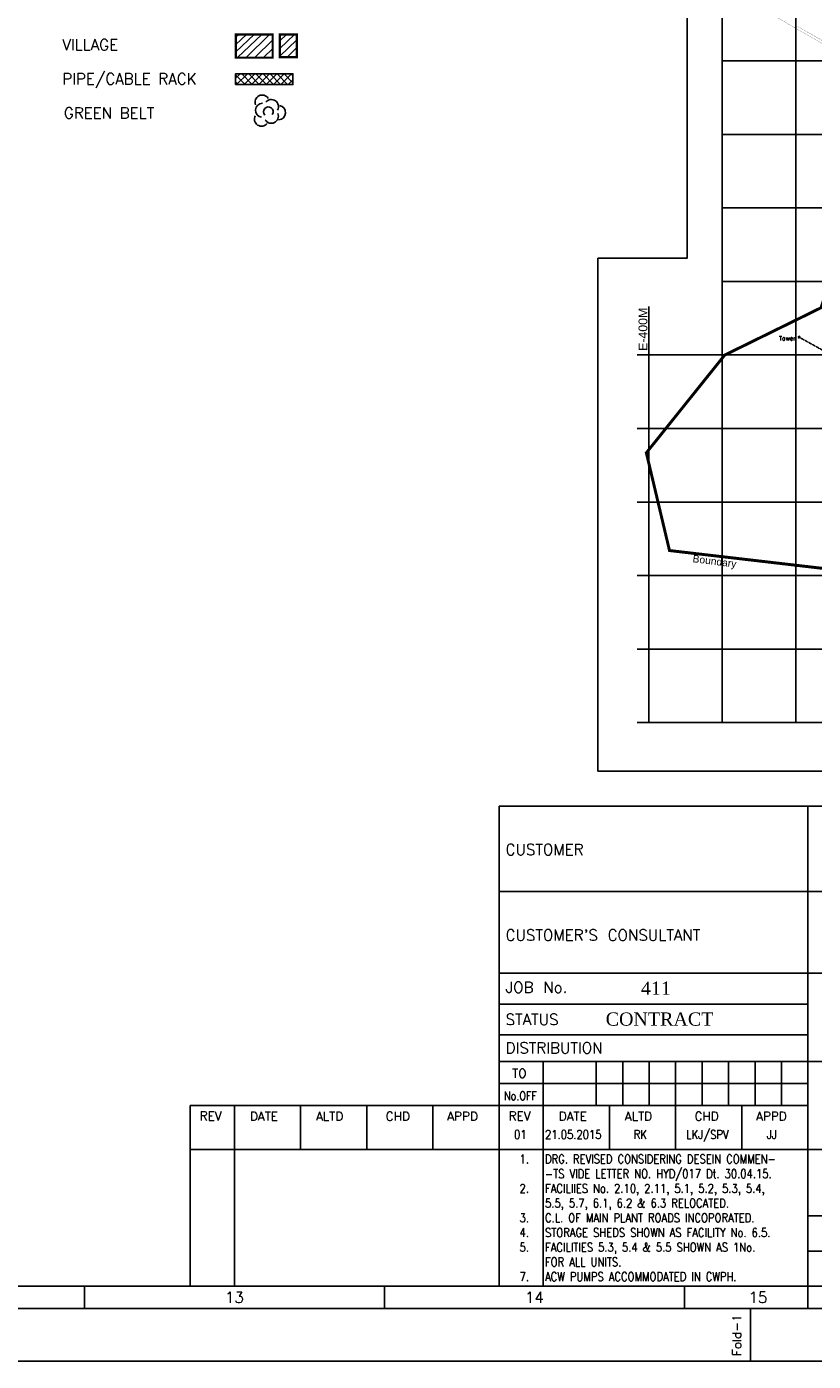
# Model space of a CAD drawing. Header units: inches. Extents: x -8998005 to 170525121, y -30058259 to 1575573.
# Tile 97 of 107: x 1692362 to 2227200, y -947427 to -39755. Entities that reach past the tile are written whole.
import ezdxf
from ezdxf.enums import TextEntityAlignment as Align

# ---------------------------------------------------------------- set-up
doc = ezdxf.new("R2010")
doc.units = ezdxf.units.IN
doc.header["$LTSCALE"] = 5
doc.header["$MEASUREMENT"] = 0
doc.header["$PDMODE"] = 2
doc.header["$PDSIZE"] = 1
doc.linetypes.add('DASHED', pattern=[0.75, 0.5, -0.25])
doc.linetypes.add('PHANTOM', pattern=[2.5, 1.25, -0.25, 0.25, -0.25, 0.25, -0.25])
for name, color, linetype in [('CANAL', 4, 'Continuous'), ('existing old', 8, 'PHANTOM'), ('HIDDEN', 2, 'DASHED'), ('PIPE RACK EL4.0M', 7, 'Continuous'), ('Text', 6, 'Continuous'), ('Unknown_Line_Type', 7, 'Continuous')]:
    doc.layers.add(name, color=color, linetype=linetype)
doc.layers.add('Point', color=4, linetype='Continuous', lineweight=25)
doc.styles.add('AR', font='arial.ttf')
doc.styles.add('romans', font='romans.shx')
doc.styles.add('S1', font='SIMPLEX.SHX', dxfattribs={"height": 200})
doc.styles.get("Standard").update_dxf_attribs({"font": 'txt.shx'})
doc.styles.add('STYLE4', font='romantic.ttf', dxfattribs={"height": 300})

# ---------------------------------------------------------------- blocks, each defined once
blk = doc.blocks.new('GV')
at = {"layer": 'existing old', "color": 3, "linetype": 'Continuous'}
for centre, radius, start, end in [((2383.149502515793, 3336.551243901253), 2421.991921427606, 31.92753023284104, 201.8405241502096), ((2578.842727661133, 579.037250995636), 2421.991921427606, 91.22626454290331, 261.1392577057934), ((4467.501961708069, 89.7247049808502), 1636.141598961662, 326.5033000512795, 225.5066657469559), ((5515.166745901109, 1805.376828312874), 2421.991921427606, 331.2262577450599, 141.1392515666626), ((7931.576416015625, -240.284775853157), 2421.991921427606, 271.9275296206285, 81.84052812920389), ((2158.885293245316, -2410.298238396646), 2421.991921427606, 151.9275372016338, 321.8405260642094), ((5480.942978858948, -1434.302177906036), 2421.991921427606, 211.2262609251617, 21.13925233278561)]:
    blk.add_arc(centre, radius, start, end, dxfattribs=at)

msp = doc.modelspace()

# ---------------------------------------------------------------- hatches: boundary and pattern name
h = msp.add_hatch()
h.set_pattern_fill('ANSI37', scale=27843.75004872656, angle=90, style=0)
h.set_pattern_definition([(135, (3702351288.065404, -876535065.6785038), (-2461.063059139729, -2461.063059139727), []), (225, (3702351288.065404, -876535065.6785038), (2461.063059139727, -2461.063059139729), [])])
h.paths.add_polyline_path([(1834433.480567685, -79137.48499913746), (1834433.480567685, -71712.48498614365), (1873414.730637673, -71712.48498614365), (1873414.730637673, -79137.48499913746)])
at = {"layer": 'Unknown_Line_Type'}
h = msp.add_hatch(dxfattribs=at)
h.set_pattern_fill('ANSI31', color=205, scale=30937.50005414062, style=0)
h.set_pattern_definition([(44.99999999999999, (-1469785959.579497, -6160729293.688753), (-2734.514510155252, 2734.514510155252), [])])
h.paths.add_polyline_path([(1859607.165998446, -60812.30679227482), (1859607.165998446, -45003.46657360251), (1834524.613372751, -45003.46657360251), (1834524.613372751, -60812.30679227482)])
h.paths.add_polyline_path([(1864476.757389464, -60417.32874010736), (1876111.879851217, -60417.32874010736), (1876111.879851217, -44978.04988512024), (1864476.757389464, -44978.04988512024)])

# ---------------------------------------------------------------- linework, layer by layer
for p, q in [((2013582.776309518, -569982.0504334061), (2778582.77630952, -569982.0504334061)), ((2013582.776309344, -569982.0504330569), (2013582.776309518, -896426.8554722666)), ((2223582.776309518, -911426.8554722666), (2223582.776309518, -569982.0504330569)), ((2013582.776309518, -627926.8554722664), (2778582.77630952, -627926.8554722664)), ((2013582.776309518, -683426.8554722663), (2778582.77630952, -683426.8554722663)), ((2223582.776309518, -704426.8554722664), (2013582.776309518, -704426.8554722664)), ((2223582.776309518, -725426.8554722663), (2013582.776309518, -725426.8554722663)), ((2013582.776309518, -743426.8554722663), (2778582.77630952, -743426.8554722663)), ((2043582.776309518, -743426.8554722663), (2043582.776309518, -896426.8554722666)), ((2079582.776309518, -743426.8554722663), (2079582.776309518, -773426.8554722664)), ((2097582.776309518, -743426.8554722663), (2097582.776309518, -773426.8554722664)), ((2115582.776309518, -743426.8554722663), (2115582.776309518, -773426.8554722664)), ((2133582.776309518, -743426.8554722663), (2133582.776309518, -773426.8554722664)), ((2151582.776309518, -743426.8554722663), (2151582.776309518, -773426.8554722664)), ((2169582.776309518, -743426.8554722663), (2169582.776309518, -773426.8554722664)), ((2187582.776309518, -743426.8554722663), (2187582.776309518, -773426.8554722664)), ((2205582.776309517, -743426.8554722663), (2205582.776309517, -773426.8554722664)), ((2013582.776309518, -758426.8554722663), (2223582.776309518, -758426.8554722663)), ((1803582.776309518, -773426.8554722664), (1803582.776309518, -896426.8554722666)), ((2223582.776309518, -773426.8554722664), (1803582.776309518, -773426.8554722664)), ((1833582.776309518, -773426.8554722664), (1833582.776309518, -896426.8554722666)), ((1878582.776309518, -773426.8554722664), (1878582.776309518, -803426.8554722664)), ((1923582.776309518, -773426.8554722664), (1923582.776309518, -803426.8554722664)), ((1968582.776309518, -773426.8554722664), (1968582.776309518, -803426.8554722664)), ((2088582.776309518, -773426.8554722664), (2088582.776309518, -803426.8554722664)), ((2133582.776309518, -773426.8554722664), (2133582.776309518, -803426.8554722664)), ((2178582.776309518, -773426.8554722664), (2178582.776309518, -803426.8554722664)), ((1803582.776309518, -803426.8554722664), (2778582.77630952, -803426.8554722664)), ((2223582.776309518, -848426.8554722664), (2778582.77630952, -848426.8554722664)), ((2223582.776309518, -872426.8554722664), (2553582.77630952, -872426.8554722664)), ((-680417.2236904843, -896426.8554722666), (2475582.77630952, -896426.8554722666)), ((1731582.776309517, -896436.8638421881), (1731582.776309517, -911436.8638421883)), ((1935582.776309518, -896436.8638421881), (1935582.776309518, -911436.8638421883)), ((2139582.776309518, -896436.8638421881), (2139582.776309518, -911436.8638421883)), ((2184582.776309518, -947426.8554722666), (2184582.776309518, -911426.8554722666))]:
    msp.add_line(p, q)
for points in [[(2814582.776309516, 1575573.144527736), (-752417.2236904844, 1575573.144527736), (-752417.2236904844, -947426.8554722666), (2814582.776309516, -947426.8554722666)], [(2778582.77630952, 1539573.144527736), (-716417.2236904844, 1539573.144527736), (-716417.2236904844, -911426.8554722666), (2778582.77630952, -911426.8554722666)]]:
    msp.add_lwpolyline(points, close=True)
at = {"linetype": 'Continuous', "ltscale": 100}
msp.add_lwpolyline([(2393401.224030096, 590771.1117998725), (2738056.369419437, 590771.1117998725), (2738056.369419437, -546036.5708833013), (2080751.538007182, -546036.5708833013), (2080751.538007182, -197277.6818448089), (2141352.582167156, -197277.6818448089), (2141352.582167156, 133318.3239221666), (2393401.224030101, 133318.3239221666), (2393401.224030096, 590771.1117998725)], dxfattribs=at)
at = {"color": 1, "const_width": 2000, "elevation": 19830.9999999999}
msp.add_lwpolyline([(2293700.171251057, -159947.9366924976), (2253052.722140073, -169391.7280671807), (2232407.052533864, -230919.3341410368), (2166926.687852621, -263110.2350542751), (2113678.239389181, -329569.4044769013), (2129416.323217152, -396029.0705764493), (2276929.880824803, -413198.909343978), (2280081.320402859, -382938.1188075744), (2386334.46472144, -389024.5781614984), (2418987.908679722, -422530.9838812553), (2404612.499583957, -441114.7983148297), (2388754.327875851, -469317.7912004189), (2511264.992694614, -466567.1330731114), (2615301.252506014, -508958.4882223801), (2611268.82378268, -367163.7954981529), (2549506.402421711, -242064.5532338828), (2342340.166481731, -117228.2040865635), (2336546.651255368, -120859.5197403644), (2294988.854636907, -157795.4480736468)], dxfattribs=at)
for points, elevation in [([(2217352.303533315, -250190.8013160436), (2216853.735390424, -251158.7818467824)], 17747.99999999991), ([(2216853.735390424, -251158.7818467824), (2217764.232558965, -251674.6553495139)], 17747.99999999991), ([(2217352.303533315, -250190.8013160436), (2218262.800701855, -250706.6748187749)], 17747.99999999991), ([(2218262.800701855, -250706.6748187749), (2217764.232558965, -251674.6553495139)], 17731.24999999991)]:
    msp.add_lwpolyline(points, dxfattribs=dict(elevation=elevation))
at = {"linetype": 'DASHED', "ltscale": 10, "elevation": 191.5000000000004}
msp.add_lwpolyline([(2217531.917504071, -250898.3648779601), (2614586.465813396, -471134.790208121)], dxfattribs=at)
at = {"layer": 'CANAL', "color": 8}
for p, q in [((2165308.275032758, -513035.3121564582, -788.9999999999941), (2165308.275032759, 119244.2842968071, -788.9999999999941)), ((2215308.275032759, -513035.3121564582, -788.9999999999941), (2215308.275032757, 119244.2842968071, -788.9999999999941)), ((2165308.275032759, -63035.31215646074, -788.9999999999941), (2708986.727202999, -63035.31215646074, -788.9999999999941)), ((2165308.275032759, -113035.3121564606, -788.9999999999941), (2708986.727202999, -113035.3121564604, -788.9999999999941)), ((2165308.275032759, -163035.3121564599, -788.9999999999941), (2708986.727202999, -163035.3121564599, -788.9999999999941)), ((2165308.275032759, -213035.3121564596, -788.9999999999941), (2708986.727202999, -213035.3121564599, -788.9999999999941)), ((2115308.275032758, -513035.3121564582, -788.9999999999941), (2115308.275032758, -230058.9729738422, -788.9999999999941)), ((2107541.016045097, -263035.3121564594, -788.9999999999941), (2708986.727202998, -263035.3121564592, -788.9999999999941)), ((2107541.016045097, -313035.3121564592, -788.9999999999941), (2708986.727202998, -313035.3121564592, -788.9999999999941)), ((2107541.016045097, -363035.312156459, -788.9999999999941), (2708986.727202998, -363035.3121564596, -788.9999999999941)), ((2107541.016045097, -413035.3121564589, -788.9999999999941), (2708986.727202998, -413035.3121564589, -788.9999999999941)), ((2107541.016045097, -463035.3121564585, -788.9999999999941), (2708986.727202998, -463035.3121564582, -788.9999999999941)), ((2107541.016045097, -513035.3121564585, -788.9999999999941), (2708986.727202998, -513035.3121564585, -788.9999999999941))]:
    msp.add_line(p, q, dxfattribs=at)
at = {"layer": 'PIPE RACK EL4.0M', "color": 231}
msp.add_lwpolyline([(1834433.480567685, -79137.48499913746), (1834433.480567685, -71712.48498614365), (1873414.730637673, -71712.48498614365), (1873414.730637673, -79137.48499913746)], close=True, dxfattribs=at)
at = {"layer": 'Point', "color": 7}
msp.add_point((2218262.799390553, -250706.6771314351, 17731.24999999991), dxfattribs=at)
at = {"layer": 'Unknown_Line_Type', "color": 205, "const_width": 124.9999999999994, "elevation": 16579.74999999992}
for points in [[(2168247.477468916, -13035.31215646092), (2178969.494922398, -19472.26679732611), (2194387.625265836, -28617.36317279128), (2215762.350306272, -41160.17168452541), (2244182.174194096, -57378.53986003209), (2267527.754408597, -71878.324895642), (2285382.366434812, -81961.41941191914), (2301102.43287444, -91125.96771600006), (2309164.26302409, -95917.11863734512)], [(2216638.910576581, -39645.49220063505), (2245077.8307693, -55874.75808264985)]]:
    msp.add_lwpolyline(points, dxfattribs=at)
at = {"layer": 'Unknown_Line_Type', "color": 205, "const_width": 1546.875002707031}
for points in [[(1834524.613372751, -45003.46657360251), (1859607.165998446, -45003.46657360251), (1859607.165998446, -60812.30679227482), (1834524.613372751, -60812.30679227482)], [(1864476.757389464, -44978.04988512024), (1876111.879851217, -44978.04988512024), (1876111.879851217, -60417.32874010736), (1864476.757389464, -60417.32874010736)]]:
    msp.add_lwpolyline(points, close=True, dxfattribs=at)

# ---------------------------------------------------------------- block references
at = {"layer": 'HIDDEN', "xscale": 2, "yscale": 2, "zscale": 2}
msp.add_blockref('GV', (1847711.248409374, -97750.96227248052), dxfattribs=at)

# ---------------------------------------------------------------- texts
at = {"style": 'romans'}
for s, p in [('VILLAGE', (1716577.340330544, -55789.83347459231)), ('PIPE/CABLE RACK', (1716577.340330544, -78970.01160486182)), ('GREEN BELT', (1717654.639242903, -102191.4094700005))]:
    msp.add_text(s, height=7500.000013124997, dxfattribs=at).set_placement(p)
at = {"color": 7}
for s, height, rotation, style, p in [('Tower', 2999.999999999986, 0.0550257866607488, 'romans', (2203835.634507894, -253151.2738650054, 16579.74999999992)), ('Boundary', 4999.999999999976, 352.8063826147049, 'AR', (2144926.634304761, -403888.672673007, 33930.99999999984))]:
    msp.add_text(s, height=height, rotation=rotation, dxfattribs=dict(at, style=style)).set_placement(p)
for s, height, p in [('CUSTOMER', 7500.000000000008, (2017994.794652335, -603121.8696373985)), ("CUSTOMER'S CONSULTANT", 7500.000000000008, (2017994.794652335, -661291.1918191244)), ('JOB No.', 7500.000000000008, (2017994.794652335, -696832.9997488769)), ('STATUS', 7500.000000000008, (2017994.794652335, -718643.1157359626)), ('DISTRIBUTION', 7500.000000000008, (2017994.794652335, -738039.7437399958)), ('TO', 6000.000000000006, (2022453.927728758, -754589.7383460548)), ('REV', 6000.000000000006, (1810039.394525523, -783567.7241301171)), ('DATE', 6000.000000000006, (1844155.086463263, -783756.2778788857)), ('ALTD', 6000.000000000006, (1889042.05344414, -783756.2778788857)), ('CHD', 6000.000000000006, (1936445.349820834, -783756.2778788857)), ('APPD', 6000.000000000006, (1978306.963719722, -783756.2778788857)), ('REV', 6000.000000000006, (2020039.394525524, -783567.7241301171)), ('DATE', 6000.000000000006, (2054155.086463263, -783756.2778788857)), ('ALTD', 6000.000000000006, (2099042.05344414, -783756.2778788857)), ('CHD', 6000.000000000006, (2146445.349820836, -783756.2778788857)), ('APPD', 6000.000000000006, (2188306.963719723, -783756.2778788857))]:
    msp.add_text(s, height=height).set_placement(p)
at = {"width": 0.8}
msp.add_text('No.OFF', height=6000.000000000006, dxfattribs=at).set_placement((2016820.016921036, -769883.6752875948))
at = {"style": 'romans', "width": 0.83}
for s, p in [('01', (2023734.68034175, -796200.8378011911)), ('21.05.2015', (2044798.144362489, -796200.8378011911)), ('RK', (2105103.050919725, -796200.8378011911)), ('LKJ/SPV', (2140814.493187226, -796200.8378011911)), ('JJ', (2195589.938685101, -796200.8378011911)), ('1.', (2027454.063959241, -812840.2657684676)), ('DRG. REVISED CONSIDERING DESEIN COMMEN-', (2044798.144362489, -812840.2657684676)), ('-TS VIDE LETTER NO. HYD/017 Dt. 30.04.15.', (2044798.144362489, -822840.2657684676)), ('2.', (2027454.063959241, -832840.2657684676)), ('FACILIIES No. 2.10, 2.11, 5.1, 5.2, 5.3, 5.4,', (2044798.144362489, -832840.2657684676)), ('5.5, 5.7, 6.1, 6.2 & 6.3 RELOCATED.', (2044798.144362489, -842840.2657684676)), ('3.', (2027454.063959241, -852840.2657684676)), ('C.L. OF MAIN PLANT ROADS INCOPORATED.', (2044798.144362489, -852840.2657684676)), ('4.', (2027454.063959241, -862840.2657684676)), ('STORAGE SHEDS SHOWN AS FACILITY No. 6.5.', (2044798.144362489, -862840.2657684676)), ('5.', (2027454.063959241, -872840.2657684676)), ('FACILITIES 5.3, 5.4 & 5.5 SHOWN AS 1No.', (2044798.144362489, -872840.2657684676)), ('FOR ALL UNITS.', (2044798.144362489, -882840.2657684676)), ('7.', (2027454.063959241, -892840.2657684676)), ('ACW PUMPS ACCOMMODATED IN CWPH.', (2044798.144362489, -892840.2657684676))]:
    msp.add_text(s, height=6000, dxfattribs=at).set_placement(p)
for s, p in [('13', (1833582.776309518, -903936.8638421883)), ('14', (2037582.776309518, -903936.8638421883)), ('15', (2189558.361912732, -903936.8638421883))]:
    msp.add_text(s, height=7500.000000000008).set_placement(p, align=Align.MIDDLE)
msp.add_text('Fold-1', height=6000.000000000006, rotation=90).set_placement((2178256.49700355, -943733.2094523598))
at = {"insert": (1701716.73356264, 355201.737486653), "char_height": 7500, "width": 425000, "attachment_point": 1, "line_spacing_factor": 1.199999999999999, "style": 'S1'}
msp.add_mtext('\\pi-22500,l22500,t22500;1.^IALL DIMENSIONS AND CO-ORDINATES ARE IN METER UNLESS NOTED OTHERWISE.\\P2.^ITHE FINISHED FLOOR LEVEL (FFL) OF POWER HOUSE BUILDING GROUND FLOOR IS EL. 0.00M WHICH CORRESPONDS TO RL 69.5M i.e. 0.5M ABOVE FGL.\\P3.^IBOILER AREA FINISHED FLOOR LEVEL IS 200MM BELOW 0.0M i.e. RL 69.3M.\\P4.^ITRANSFORMER YARD FINISHED FLOOR LEVEL IS 100MM BELOW 0.0M i.e. RL 69.4M.\\P5.^ITHE PIPE RACK SHOWN IS INDICATIVE ONLY.\\P6.^IASH DYKE LOCATION IN BLOCK-II & RAILWAY MARSHALLING YARD (CUSTOMER SCOPE) ARE CONSIDERED AS PER DESEIN PLOT PLAN 111-29-0200 R1 DT. 31.12.14 RECD. VIDE MAIL DTD. 09.01.15. RAILWAY MARSHALLING YARD WILL BE UPDATED AS PER THE DRGS. FURNISHED BY CUSTOMER.\\P7.^IBOUNDARY WALL AND DIVERSION OF EXISTING ROADS, NALLAHS, WATER STREAMS & CANALS ARE IN CUSTOMER SCOPE.\\P8.^IRIVER WATER INTAKE UPTO IN-PLANT WATER RESERVOIR IS IN CUSTOMER SCOPE.\\P9.^IGREEN BELT (CUSTOMER SCOPE) IS SHOWN INDICATIVELY. ', dxfattribs=at)
at = {"layer": 'CANAL', "color": 7, "style": 'AR'}
msp.add_text('E-400M', height=6000, rotation=90, dxfattribs=at).set_placement((2114362.593216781, -260241.9229448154))
at = {"layer": 'Text', "style": 'STYLE4'}
for s, p in [('411', (2120151.261652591, -698173.4036084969)), ('CONTRACT', (2122665.169917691, -719173.4036084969))]:
    msp.add_text(s, height=9000.00000000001, dxfattribs=at).set_placement(p, align=Align.CENTER)

doc.saveas('drawing.dxf')
